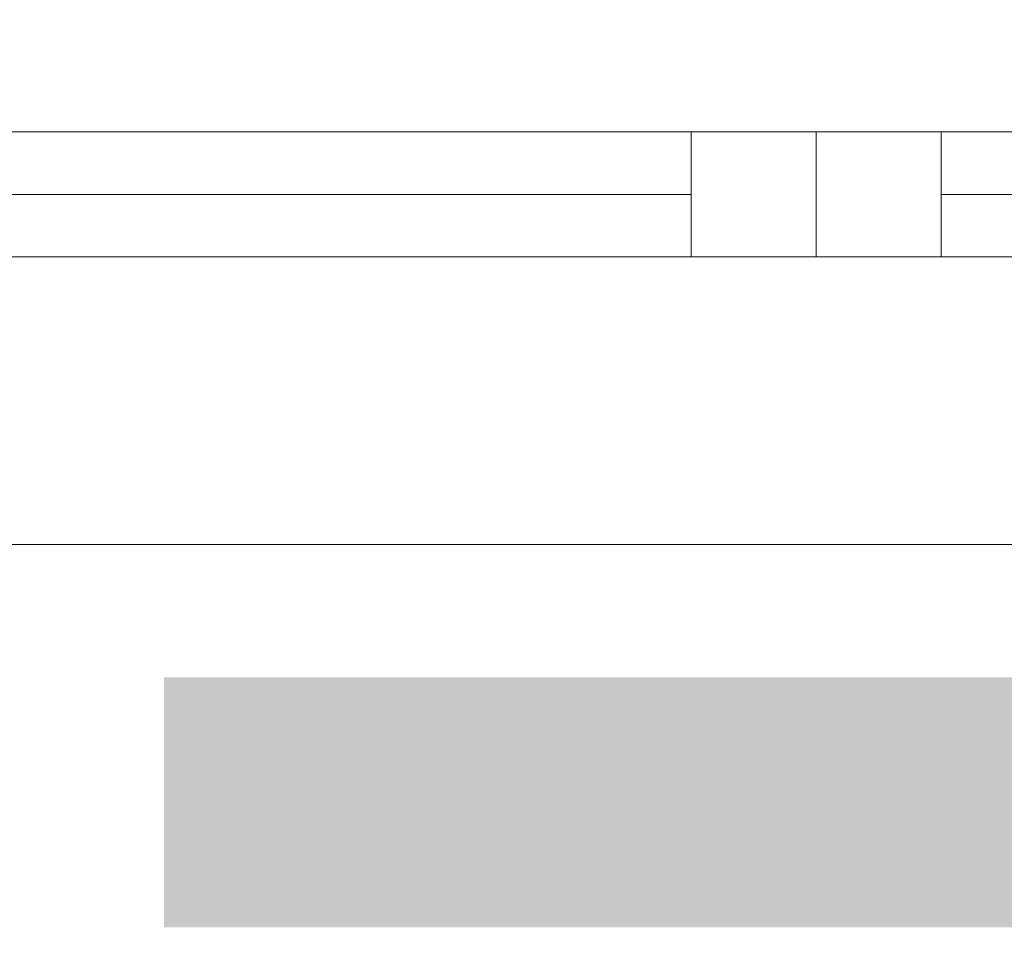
# Model space of a CAD drawing. Header units: millimetres. Extents: x -37445 to 120667, y -123620 to 254214.
# Tile 77 of 219: x 6341 to 6735, y -87520 to -87150. Entities that reach past the tile are written whole.
import ezdxf
from ezdxf import colors
from ezdxf.entities.mleader import LeaderData, LeaderLine
from ezdxf.math import Vec2, Vec3

# ---------------------------------------------------------------- set-up
doc = ezdxf.new("R2010")
doc.units = ezdxf.units.MM
doc.linetypes.add('xref_ACAD-LSN_dyspozytornia_PW_rzuty_12$0$DASHED', pattern=[19.05, 12.7, -6.35])
for name, color, linetype, lineweight in [('Inwentaryzacja$0$Leszno_dyspozytornia_inwentaryzacja$0$FL_grzejniki_istniejące', 1, 'Continuous', 40), ('xref', 8, 'Continuous', 13), ('xref_ACAD-LSN_dyspozytornia_PW_rzuty_12$0$A widok wyżej', 8, 'xref_ACAD-LSN_dyspozytornia_PW_rzuty_12$0$DASHED', 9), ('xref_ACAD-LSN_dyspozytornia_PW_rzuty_12$0$A-Glaz', 8, 'Continuous', 9)]:
    doc.layers.add(name, color=color, linetype=linetype, lineweight=lineweight)
doc.layers.add('Inwentaryzacja$0$Leszno_dyspozytornia_inwentaryzacja$0$Inwentarka_opis', color=7, linetype='Continuous')
doc.styles.add('Inwentaryzacja$0$Leszno_dyspozytornia_inwentaryzacja$0$Standard', font='arial.ttf')

# ---------------------------------------------------------------- blocks, each defined once
blk = doc.blocks.new('xref_ACAD-LSN_dyspozytornia_PW_rzuty_12$0$blok do okna')
for points in [[(28.5, 2.5), (33.5, 2.5), (33.5, -2.5), (28.5, -2.5)], [(33.5, 2.5), (38.5, 2.5), (38.5, -2.5), (33.5, -2.5)]]:
    blk.add_lwpolyline(points, close=True)
for points in [[(-78.5, 0), (28.5, 0)], [(38.5, 0), (78.5, 0)]]:
    blk.add_lwpolyline(points)
blk = doc.blocks.new('xref_ACAD-LSN_dyspozytornia_PW_rzuty_12')
at = {"layer": 'xref_ACAD-LSN_dyspozytornia_PW_rzuty_12$0$A widok wyżej', "linetype": 'xref_ACAD-LSN_dyspozytornia_PW_rzuty_12$0$DASHED', "lineweight": 9, "ltscale": 0.2}
blk.add_line((68072.684, 81953.22), (68249.684, 81953.22), dxfattribs=at)
at = {"layer": 'xref_ACAD-LSN_dyspozytornia_PW_rzuty_12$0$A-Glaz', "linetype": 'Continuous', "lineweight": 9}
blk.add_line((68249.684, 81953.22), (68072.684, 81953.22), dxfattribs=at)
blk.add_lwpolyline([(68244.684, 81964.72), (68244.684, 81969.72), (68077.684, 81969.72), (68077.684, 81964.72)], close=True, dxfattribs=at)
at = {"layer": 'xref_ACAD-LSN_dyspozytornia_PW_rzuty_12$0$A-Glaz', "linetype": 'Continuous', "lineweight": 9, "rotation": 180}
blk.add_blockref('xref_ACAD-LSN_dyspozytornia_PW_rzuty_12$0$blok do okna', (68161.184, 81967.22), dxfattribs=at)

msp = doc.modelspace()

# ---------------------------------------------------------------- block references
at = {"layer": 'xref', "xscale": 10, "yscale": 10, "zscale": 10}
msp.add_blockref('xref_ACAD-LSN_dyspozytornia_PW_rzuty_12', (-674616.84, -906892.2), dxfattribs=at)

# ---------------------------------------------------------------- next in the draw order: linework, layer by layer
at = {"layer": 'Inwentaryzacja$0$Leszno_dyspozytornia_inwentaryzacja$0$FL_grzejniki_istniejące', "ltscale": 150, "const_width": 100}
msp.add_lwpolyline([(6399.07, -87463.25), (7599.07, -87463.25)], dxfattribs=at)

# ---------------------------------------------------------------- next in the draw order: leaders
at = {"layer": 'Inwentaryzacja$0$Leszno_dyspozytornia_inwentaryzacja$0$Inwentarka_opis', "lineweight": 9}
ml = msp.add_multileader_mtext('Standard', dxfattribs=at)
ml.set_content('5ż', color=256, style='Inwentaryzacja$0$Leszno_dyspozytornia_inwentaryzacja$0$Standard')
ml.set_leader_properties(color=256)
ml.build(insert=Vec2(0, 0))
ml.multileader.update_dxf_attribs({"dogleg_length": 4, "arrow_head_size": 50})
ctx = ml.context
ctx.base_point, ctx.char_height, ctx.arrow_head_size, ctx.landing_gap_size, ctx.plane_origin = Vec3(1250.35, -92556.93), 125, 50, 15, Vec3(60381.67, 133682.25)
notes = []
notes.append((ctx, [(0, (0, 0, 0), (0, 0), (1, 0), 1, [])]))
ctx.mtext.insert, ctx.mtext.width = Vec3(1265.35, -92493.37), 5456.6853
for ctx, leaders in notes:
    for number, flags, end, landing, length, lines in leaders:
        leader = LeaderData()
        leader.index, (leader.has_last_leader_line, leader.has_dogleg_vector, leader.attachment_direction) = number, flags
        leader.last_leader_point, leader.dogleg_vector, leader.dogleg_length = Vec3(end), Vec3(landing), length
        for number, points, colour, breaks in lines:
            line = LeaderLine()
            line.index, line.vertices, line.color, line.breaks = number, Vec3.list(points), colors.encode_raw_color(colour), breaks
            leader.lines.append(line)
        ctx.leaders.append(leader)

doc.saveas('drawing.dxf')
